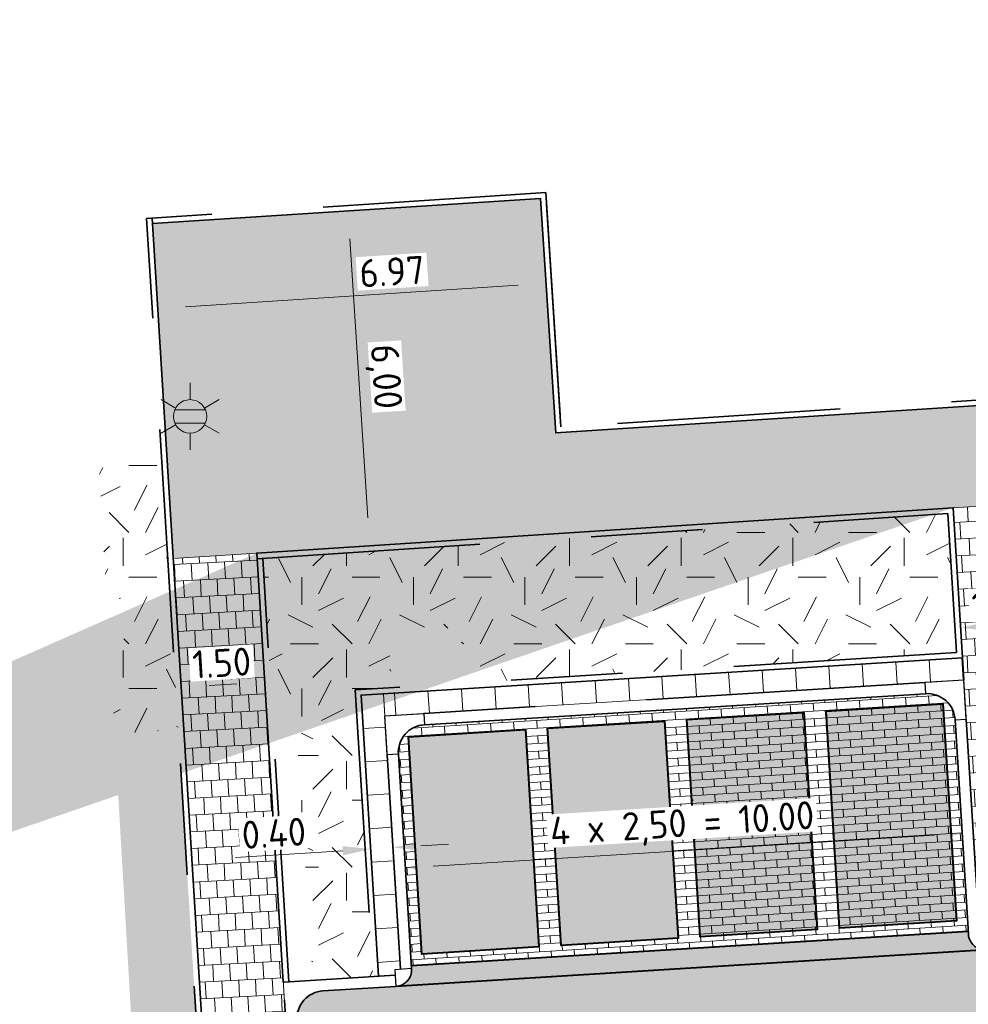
# Model space of a CAD drawing. Header units: metres. Extents: x 162305 to 163132, y 502542 to 502928.
# Tile 198 of 222: x 162491 to 162508, y 502876 to 502893. Entities that reach past the tile are written whole.
import ezdxf
from ezdxf.enums import TextEntityAlignment as Align

# ---------------------------------------------------------------- set-up
doc = ezdxf.new("R2010")
doc.units = ezdxf.units.M
for name, pattern in [('VH-OPSLUITBAND-SO', [10, 4, -2, 2, -2]), ('VH-TROTTOIRBAND-SO', [15, 5, -2, 2, -2, 2, -2]), ('ZZ-HIDDEN-SO', [4, 2, -2])]:
    doc.linetypes.add(name, pattern=pattern)
for name, color, linetype, lineweight, true_color in [('B-WE-OV-LICHTMAST-S-200', 190, 'Continuous', 18, 0x7f00ff), ('N-BH-VH-VERHARDING_BETONSTRAATSTEEN-Matje', 253, 'Continuous', 13, 0x828282), ('N-BH-VH-VERHARDING_TEGEL-A', 253, 'Continuous', 13, 0x828282), ('N-BH-VH-VERHARDING_TEGEL-Grijs', 253, 'Continuous', 13, 0x828282), ('N-WE-VH-GOOT_BSS-G', 5, 'Continuous', 35, 0x0000ff), ('N-WE-VH-KANTOPSLUITING_OPSLUITBAND_100X200-G', 150, 'VH-OPSLUITBAND-SO', 35, 0x007fff), ('N-WE-VH-KANTOPSLUITING_TROTTOIRBAND_180X200-G', 6, 'VH-TROTTOIRBAND-SO', 35, 0xff00ff), ('N-WE-VH-OPENVERHARDING_TEGEL-O', 3, 'Continuous', 18, 0x00ff00), ('N01-WE-VH-OPENVERHARDING_BETONSTRAATSTEEN-A', 32, 'Continuous', 18, 0xbd5e00)]:
    doc.layers.add(name, color=color, linetype=linetype, lineweight=lineweight, true_color=true_color)
for name, color, linetype, lineweight in [('N-BH-VH-MATERIAALGRENS-G', 7, 'Continuous', 40), ('N-WE-GR-GRAS-A-200', 62, 'Continuous', 18), ('N-WE-VH-KANTOPSLUITING_BETONRUG-G', 7, 'ZZ-HIDDEN-SO', 35), ('N-WE-VH-KANTOPSLUITING_VOORKANTBAND-G', 50, 'Continuous', 35), ('N-WE-VH-OPENVERHARDING_BETONSTRAATSTEEN-A', 92, 'Continuous', 18), ('N-WE-VH-OPENVERHARDING_TEGEL-A', 92, 'Continuous', 18), ('NW-HOEKELEMENT PARKEERPLAATS', 2, 'Continuous', 30), ('X-XX-AL-M', 7, 'Continuous', 18)]:
    doc.layers.add(name, color=color, linetype=linetype, lineweight=lineweight)
doc.layers.add('X-XX-AL-HULPLIJN 01-G', color=1, linetype='Continuous', lineweight=18, true_color=0xff0000, plot=False)
doc.styles.add('NLCS-ISO', font='NLCS-ISO.ttf')
doc.styles.add('NLCS-ISO-M200-T25', font='NLCS-ISO.ttf', dxfattribs={"height": 0.5})
doc.dimstyles.new('NLCS-M200-T25-PIJL_L2_H2', dxfattribs={"dimscale": 0.2, "dimtxt": 2.5, "dimasz": 2.5, "dimexe": 2, "dimexo": 2, "dimgap": 0.7, "dimtad": 1, "dimzin": 0, "dimdsep": 46, "dimtxsty": 'NLCS-ISO-M200-T25', "dimcen": 0, "dimdle": 2, "dimclrd": 256, "dimclre": 256, "dimclrt": 256, "dimazin": 0, "dimtfac": 1, "dimtdec": 3, "dimtofl": 0, "dimtmove": 0, "dimatfit": 3, "dimfxl": 2, "dimfxlon": 1, "dimtfillclr": 256, "dimtolj": 1, "dimtzin": 0, "dimlwd": -1, "dimlwe": -1, "dimarcsym": 0})
pattern_1 = [(273.08552769, (0, 0), (0.165930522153, -0.291491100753), [0.3, -0.3]), (3.08552769, (0, 0), (-0.01614797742, 0.29956508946), [])]
pattern_2 = [(0, (0, 0), (2, 2), [0.5, -1.5]), (0, (1.1, 1.2), (2, 2), [0.5, -1.5]), (90, (0.2, 0.7), (-2, 2), [0.5, -1.5]), (90, (1, 1.4), (-2, 2), [0.5, -1.5]), (45, (0.4, 1.4), (0, 2), [0.5, -2.328427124]), (135, (1.1, 0), (-2, 0), [0.5, -2.328427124]), (26.5650512, (0.5, 0.6), (2, 8e-10), [0.5, -3.972135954]), (26.5650512, (1.4, 1.6), (2, 8e-10), [0.5, -3.972135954]), (63.43494882, (1.4, 0), (1e-10, 2), [0.5, -3.972135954]), (63.43494882, (0.5, 0.9), (1e-10, 2), [0.5, -3.972135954]), (63.43494882, (1.2, 0.4), (1e-10, 2), [0.5, -3.972135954]), (116.5650512, (0, 1.1), (-8e-10, 2), [0.5, -3.972135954]), (153.43494882, (0.4, 0.3), (-2, 1e-10), [0.5, -3.972135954])]

# ---------------------------------------------------------------- blocks, each defined once
blk = doc.blocks.new('*D564')
at = {"layer": 'Defpoints', "color": 0, "transparency": 16777216}
blk.add_point((162508.011, 502882.291), dxfattribs=at)
at = {"layer": 'X-XX-AL-M', "transparency": 16777216}
for p, q in [((162509.005, 502882.351), (162508.51, 502882.321)), ((162509.504, 502882.381), (162509.528, 502881.982)), ((162508.011, 502882.291), (162508.035, 502881.892))]:
    blk.add_line(p, q, dxfattribs=at)
for points in [[(162508.505, 502882.404), (162508.515, 502882.238), (162508.011, 502882.291)], [(162509, 502882.434), (162509.01, 502882.268), (162509.504, 502882.381)]]:
    blk.add_solid(points, dxfattribs=at)
at = {"layer": 'X-XX-AL-M', "transparency": 16777216, "insert": (162508.734, 502882.725), "char_height": 0.5, "attachment_point": 5, "rotation": 3.4542, "style": 'NLCS-ISO-M200-T25', "bg_fill": 3, "box_fill_scale": 1.1, "bg_fill_color": 256, "bg_fill_true_color": 13158600, "bg_fill_transparency": 0}
blk.add_mtext('\\A1;1.50', dxfattribs=at)
at = {"layer": 'Defpoints', "color": 0, "transparency": 16777216}
for p in [(162508.003, 502882.427), (162509.504, 502882.381)]:
    blk.add_point(p, dxfattribs=at)
blk = doc.blocks.new('*D566')
at = {"layer": 'Defpoints', "color": 0, "transparency": 16777216}
for p in [(162497.031, 502889.762), (162497.419, 502883.761), (162497.54, 502883.769)]:
    blk.add_point(p, dxfattribs=at)
at = {"layer": 'X-XX-AL-M', "transparency": 16777216}
for p, q in [((162497.031, 502889.762), (162496.631, 502889.736)), ((162497.063, 502889.263), (162497.386, 502884.26)), ((162497.419, 502883.761), (162497.02, 502883.735))]:
    blk.add_line(p, q, dxfattribs=at)
for points in [[(162497.146, 502889.268), (162496.98, 502889.257), (162497.031, 502889.762)], [(162497.47, 502884.265), (162497.303, 502884.254), (162497.419, 502883.761)]]:
    blk.add_solid(points, dxfattribs=at)
at = {"layer": 'X-XX-AL-M', "transparency": 16777216, "insert": (162497.664, 502886.79), "char_height": 0.5, "attachment_point": 5, "rotation": 273.701, "style": 'NLCS-ISO-M200-T25', "bg_fill": 3, "box_fill_scale": 1.1, "bg_fill_color": 256, "bg_fill_true_color": 13158600, "bg_fill_transparency": 0}
blk.add_mtext('\\A1;6,00', dxfattribs=at)
blk = doc.blocks.new('*D567')
at = {"layer": 'Defpoints', "color": 0, "transparency": 16777216}
for p in [(162500.568, 502888.653), (162500.58, 502888.462), (162493.619, 502888.024)]:
    blk.add_point(p, dxfattribs=at)
at = {"layer": 'X-XX-AL-M', "transparency": 16777216}
for p, q in [((162494.119, 502888.044), (162500.081, 502888.43)), ((162500.58, 502888.462), (162500.606, 502888.063)), ((162493.62, 502888.012), (162493.646, 502887.613))]:
    blk.add_line(p, q, dxfattribs=at)
for points in [[(162500.076, 502888.513), (162500.087, 502888.347), (162500.58, 502888.462)], [(162494.114, 502888.128), (162494.125, 502887.961), (162493.62, 502888.012)]]:
    blk.add_solid(points, dxfattribs=at)
at = {"layer": 'X-XX-AL-M', "transparency": 16777216, "insert": (162497.819, 502888.675), "char_height": 0.5, "attachment_point": 5, "rotation": 3.701, "style": 'NLCS-ISO-M200-T25', "bg_fill": 3, "box_fill_scale": 1.1, "bg_fill_color": 256, "bg_fill_true_color": 13158600, "bg_fill_transparency": 0}
blk.add_mtext('\\A1;6.97', dxfattribs=at)
blk = doc.blocks.new('*D568')
at = {"layer": 'Defpoints', "color": 0, "transparency": 16777216}
for p in [(162508.039, 502878.605), (162498.045, 502878.2), (162498.058, 502877.987)]:
    blk.add_point(p, dxfattribs=at)
at = {"layer": 'X-XX-AL-M', "transparency": 16777216}
for p, q in [((162507.54, 502878.574), (162498.557, 502878.018)), ((162508.039, 502878.605), (162508.063, 502878.205)), ((162498.058, 502877.987), (162498.082, 502877.588))]:
    blk.add_line(p, q, dxfattribs=at)
for points in [[(162507.535, 502878.657), (162507.545, 502878.491), (162508.039, 502878.605)], [(162498.552, 502878.101), (162498.562, 502877.935), (162498.058, 502877.987)]]:
    blk.add_solid(points, dxfattribs=at)
at = {"layer": 'X-XX-AL-M', "transparency": 16777216, "insert": (162503.021, 502878.735), "char_height": 0.5, "attachment_point": 5, "rotation": 3.5408, "style": 'NLCS-ISO-M200-T25', "bg_fill": 3, "box_fill_scale": 1.1, "bg_fill_color": 256, "bg_fill_true_color": 13158600, "bg_fill_transparency": 0}
blk.add_mtext('\\A1;4 x 2,50 = 10.00', dxfattribs=at)
blk = doc.blocks.new('*D572')
at = {"layer": 'Defpoints', "color": 0, "transparency": 16777216}
for p in [(162497.42, 502878.578), (162497.436, 502878.326), (162497.837, 502878.322)]:
    blk.add_point(p, dxfattribs=at)
at = {"layer": 'X-XX-AL-M', "transparency": 16777216}
for p, q in [((162497.835, 502878.351), (162497.81, 502878.75)), ((162496.937, 502878.295), (162495.01, 502878.176)), ((162497.436, 502878.326), (162497.46, 502877.927)), ((162498.334, 502878.382), (162498.833, 502878.413))]:
    blk.add_line(p, q, dxfattribs=at)
for points in [[(162498.329, 502878.465), (162498.339, 502878.299), (162497.835, 502878.351)], [(162496.931, 502878.378), (162496.942, 502878.212), (162497.436, 502878.326)]]:
    blk.add_solid(points, dxfattribs=at)
at = {"layer": 'X-XX-AL-M', "transparency": 16777216, "insert": (162495.7, 502878.609), "char_height": 0.5, "attachment_point": 5, "rotation": 3.5408, "style": 'NLCS-ISO-M200-T25', "bg_fill": 3, "box_fill_scale": 1.1, "bg_fill_color": 256, "bg_fill_true_color": 13158600, "bg_fill_transparency": 0}
blk.add_mtext('\\A1;0.40', dxfattribs=at)
blk = doc.blocks.new('*D573')
at = {"layer": 'Defpoints', "color": 0, "transparency": 16777216}
blk.add_point((162494.04, 502881.226), dxfattribs=at)
at = {"layer": 'X-XX-AL-M', "transparency": 16777216}
for p, q in [((162495.038, 502881.287), (162494.539, 502881.257)), ((162495.537, 502881.318), (162495.562, 502880.919)), ((162494.04, 502881.226), (162494.065, 502880.826))]:
    blk.add_line(p, q, dxfattribs=at)
for points in [[(162494.534, 502881.34), (162494.544, 502881.173), (162494.04, 502881.226)], [(162495.033, 502881.371), (162495.043, 502881.204), (162495.537, 502881.318)]]:
    blk.add_solid(points, dxfattribs=at)
at = {"layer": 'X-XX-AL-M', "transparency": 16777216, "insert": (162494.765, 502881.661), "char_height": 0.5, "attachment_point": 5, "rotation": 3.5408, "style": 'NLCS-ISO-M200-T25', "bg_fill": 3, "box_fill_scale": 1.1, "bg_fill_color": 256, "bg_fill_true_color": 13158600, "bg_fill_transparency": 0}
blk.add_mtext('\\A1;1.50', dxfattribs=at)
at = {"layer": 'Defpoints', "color": 0, "transparency": 16777216}
for p in [(162494.019, 502881.571), (162495.537, 502881.318)]:
    blk.add_point(p, dxfattribs=at)
blk = doc.blocks.new('B-SOV-LICHTMAST-SO')
for p, q in [((0, 1.5), (0, 3)), ((-1.299, 0.75), (-2.598, 1.5)), ((1.299, 0.75), (2.598, 1.5)), ((-1.299, -0.75), (-2.598, -1.5)), ((1.299, -0.75), (2.598, -1.5)), ((0, -1.5), (0, -3))]:
    blk.add_line(p, q)
at = {"flags": 128}
for points in [[(-1.378, 0.593), (1.378, 0.593)], [(-1.378, -0.593), (1.378, -0.593)]]:
    blk.add_lwpolyline(points, dxfattribs=at)
blk.add_circle((0, 0), 1.5)
at = {"style": 'NLCS-ISO'}
blk.add_attdef('TYPE', text='', height=1.8, dxfattribs=at).set_placement((0, 3), align=Align.BOTTOM_CENTER)

msp = doc.modelspace()

# ---------------------------------------------------------------- hatches: boundary and pattern name
at = {"layer": 'N-WE-GR-GRAS-A-200'}
h = msp.add_hatch(dxfattribs=at)
h.set_pattern_fill('AGR-GRAS_02-SO', color=256, scale=0.2, style=0, pattern_type=2)
h.set_pattern_definition(pattern_2)
h.paths.add_polyline_path([(162421.517, 502819.726), (162435.034, 502820.576), (162435.169, 502820.432), (162435.343, 502820.275), (162435.553, 502820.121), (162435.897, 502819.944), (162436.228, 502819.841), (162436.649, 502819.789), (162442.014, 502820.095), (162442.181, 502820.21), (162442.325, 502817.953), (162445.008, 502818.123), (162446.244, 502817.251), (162443.192, 502817.061), (162443.511, 502811.925), (162442.505, 502811.858), (162442.17, 502817.226), (162424.634, 502816.13), (162424.643, 502815.982), (162424.967, 502810.771), (162422.081, 502810.59)])
edge = h.paths.add_edge_path(flags=16)
edge.add_ellipse((162362.043, 502852.57), major_axis=(-0.0024, 0.0374), ratio=0.999228, start_angle=0, end_angle=360, ccw=False)
edge = h.paths.add_edge_path(flags=16)
edge.add_ellipse((162362.585, 502843.074), major_axis=(-0.0024, 0.0374), ratio=0.999228, start_angle=0, end_angle=360, ccw=False)
edge = h.paths.add_edge_path(flags=16)
edge.add_ellipse((162361.375, 502862.47), major_axis=(-0.0024, 0.0374), ratio=0.999228, start_angle=0, end_angle=360, ccw=False)
h.paths.add_polyline_path([(162362.219, 502859.55), (162362.319, 502859.557), (162363.515, 502840.078), (162363.415, 502840.072), (162363.443, 502839.623), (162363.543, 502839.629), (162363.629, 502838.217), (162362.822, 502838.159), (162362.786, 502838.484), (162362.788, 502838.484), (162362.758, 502838.774), (162362.163, 502845.491), (162360.898, 502866.676), (162361.878, 502866.739), (162362.291, 502860.006), (162362.191, 502860)])
h.paths.add_polyline_path([(162370.36, 502859.13), (162370.182, 502861.923), (162370.463, 502861.92), (162370.486, 502861.402), (162370.779, 502861.415), (162370.814, 502860.896), (162371.337, 502860.935), (162371.387, 502859.961), (162371.777, 502859.979), (162371.78, 502859.223)])
edge = h.paths.add_edge_path(flags=16)
edge.add_ellipse((162389.544, 502924.307), major_axis=(-0.0024, 0.0375), ratio=0.999228, start_angle=0, end_angle=360, ccw=False)
edge = h.paths.add_edge_path(flags=16)
edge.add_ellipse((162379.964, 502923.711), major_axis=(-0.0024, 0.0375), ratio=0.999228, start_angle=0, end_angle=360, ccw=False)
h.paths.add_polyline_path([(162371.042, 502923.041), (162371.029, 502923.547), (162371.022, 502923.655), (162398.112, 502925.305), (162398.145, 502924.764)])
edge = h.paths.add_edge_path(flags=16)
edge.add_ellipse((162472.361, 502871.473), major_axis=(-0.0024, 0.0375), ratio=0.999228, start_angle=0, end_angle=360, ccw=False)
edge = h.paths.add_edge_path(flags=16)
edge.add_ellipse((162472.286, 502872.403), major_axis=(-0.0024, 0.0375), ratio=0.999228, start_angle=0, end_angle=360, ccw=False)
edge = h.paths.add_edge_path(flags=16)
edge.add_ellipse((162481.311, 502872.974), major_axis=(-0.0024, 0.0375), ratio=0.999228, start_angle=0, end_angle=360, ccw=False)
edge = h.paths.add_edge_path(flags=16)
edge.add_ellipse((162481.4, 502872.078), major_axis=(-0.0024, 0.0375), ratio=0.999228, start_angle=0, end_angle=360, ccw=False)
edge = h.paths.add_edge_path(flags=16)
edge.add_ellipse((162491.481, 502873.637), major_axis=(-0.0024, 0.0375), ratio=0.999228, start_angle=0, end_angle=360, ccw=False)
edge = h.paths.add_edge_path()
edge.add_line((162491.614, 502871.718), (162490.496, 502871.657))
edge.add_line((162490.496, 502871.657), (162490.491, 502871.77))
edge.add_line((162490.491, 502871.77), (162478.157, 502870.992))
edge.add_line((162478.157, 502870.992), (162470.974, 502870.605))
edge.add_line((162470.974, 502870.605), (162470.856, 502872.5))
edge.add_line((162470.856, 502872.5), (162485.627, 502873.415))
edge.add_line((162485.627, 502873.415), (162493.227, 502873.874))
edge.add_line((162493.227, 502873.874), (162492.846, 502880.392))
edge.add_line((162492.846, 502880.392), (162493.987, 502880.465))
edge.add_line((162493.987, 502880.465), (162494.519, 502871.874))
edge.add_line((162494.519, 502871.874), (162491.646, 502871.719))
edge.add_ellipse((162491.628, 502871.752), major_axis=(-0.0024, 0.0375), ratio=0.999228, start_angle=204.2611, end_angle=514.6215)
h.paths.add_polyline_path([(162503.076, 502855.443), (162503.175, 502855.449), (162503.182, 502855.349), (162507.723, 502855.63), (162508.325, 502845.898), (162508.826, 502845.929), (162509.922, 502845.996), (162508.48, 502869.305), (162502.561, 502868.939), (162502.362, 502868.295), (162502.373, 502866.891)])
h.paths.add_polyline_path([(162538.734, 502870.453), (162538.737, 502870.459), (162538.743, 502870.478), (162538.747, 502870.497), (162538.75, 502870.516), (162538.751, 502870.535), (162538.75, 502870.553), (162538.747, 502870.572), (162538.743, 502870.591), (162538.737, 502870.611), (162538.729, 502870.629), (162538.722, 502870.641), (162538.703, 502870.938), (162537.951, 502870.89), (162537.968, 502870.619), (162537.965, 502870.611), (162537.958, 502870.591), (162537.954, 502870.572), (162537.952, 502870.553), (162537.951, 502870.535), (162537.952, 502870.516), (162537.954, 502870.497), (162537.958, 502870.478), (162537.965, 502870.459), (162537.973, 502870.44), (162537.98, 502870.426), (162537.999, 502870.138), (162538.751, 502870.186)], flags=16)
edge = h.paths.add_edge_path(flags=16)
edge.add_ellipse((162531.906, 502869.982), major_axis=(-0.25, 0), ratio=1, start_angle=-146.5113, end_angle=206.759, ccw=False)
edge.add_line((162532.115, 502870.12), (162532.13, 502870.095))
edge = h.paths.add_edge_path(flags=16)
edge.add_ellipse((162511.919, 502869.277), major_axis=(-0.0024, 0.0375), ratio=0.999228, start_angle=0, end_angle=360, ccw=False)
edge = h.paths.add_edge_path(flags=16)
edge.add_ellipse((162522.497, 502868.462), major_axis=(-0.0024, 0.0375), ratio=0.999228, start_angle=0, end_angle=360, ccw=False)
edge = h.paths.add_edge_path(flags=16)
edge.add_ellipse((162522.447, 502869.89), major_axis=(-0.0024, 0.0375), ratio=0.999228, start_angle=0, end_angle=360, ccw=False)
edge = h.paths.add_edge_path(flags=16)
edge.add_ellipse((162532.379, 502869.057), major_axis=(-0.0024, 0.0375), ratio=0.999228, start_angle=0, end_angle=360, ccw=False)
edge = h.paths.add_edge_path()
edge.add_line((162511.902, 502867.747), (162510.21, 502867.645))
edge.add_line((162510.21, 502867.645), (162510.109, 502869.306))
edge.add_line((162510.109, 502869.306), (162538.74, 502871.078))
edge.add_line((162538.74, 502871.078), (162538.844, 502869.377))
edge.add_line((162538.844, 502869.377), (162511.943, 502867.75))
edge.add_ellipse((162511.92, 502867.78), major_axis=(-0.0024, 0.0375), ratio=0.999228, start_angle=212.8954, end_angle=506.7392)
edge = h.paths.add_edge_path(flags=16)
edge.add_ellipse((162554.017, 502704.407), major_axis=(-0.25, 0), ratio=1, start_angle=-19.7806, end_angle=333.4897, ccw=False)
edge.add_line((162553.781, 502704.492), (162553.793, 502704.519))
edge = h.paths.add_edge_path()
edge.add_ellipse((162551.443, 502714.761), major_axis=(-0.579, 0), ratio=1, start_angle=88.3276, end_angle=98.4248)
edge.add_line((162551.528, 502714.188), (162556.303, 502714.513))
edge.add_line((162556.303, 502714.513), (162556.577, 502710.125))
edge.add_line((162556.577, 502710.125), (162556.776, 502710.137))
edge.add_line((162556.776, 502710.137), (162556.846, 502709.236))
edge.add_line((162556.846, 502709.236), (162552.732, 502708.974))
edge.add_line((162552.732, 502708.974), (162552.986, 502704.982))
edge.add_line((162552.986, 502704.982), (162557.154, 502705.248))
edge.add_line((162557.154, 502705.248), (162557.171, 502705.029))
edge.add_line((162557.171, 502705.029), (162577.095, 502706.273))
edge.add_line((162577.095, 502706.273), (162577.219, 502706.826))
edge.add_line((162577.219, 502706.826), (162577.305, 502705.378))
edge.add_line((162577.305, 502705.378), (162549.792, 502703.693))
edge.add_line((162549.792, 502703.693), (162549.16, 502713.814))
edge.add_line((162549.16, 502713.814), (162549.362, 502713.826))
edge.add_line((162549.362, 502713.826), (162549.356, 502713.926))
edge.add_line((162549.356, 502713.926), (162550.264, 502713.982))
edge.add_ellipse((162550.22, 502714.681), major_axis=(-0.7, 0), ratio=1, start_angle=93.5531, end_angle=128.9932)
edge.add_line((162550.661, 502714.137), (162551.426, 502714.182))
edge = h.paths.add_edge_path(flags=16)
edge.add_ellipse((162508.182, 502708.963), major_axis=(-0.0024, 0.0375), ratio=0.999228, start_angle=0, end_angle=360, ccw=False)
edge = h.paths.add_edge_path(flags=16)
edge.add_ellipse((162498.418, 502708.139), major_axis=(-0.0024, 0.0375), ratio=0.999228, start_angle=0, end_angle=360, ccw=False)
edge = h.paths.add_edge_path(flags=16)
edge.add_ellipse((162487.929, 502707.676), major_axis=(-0.0024, 0.0375), ratio=0.999228, start_angle=0, end_angle=360, ccw=False)
edge = h.paths.add_edge_path(flags=16)
edge.add_ellipse((162478.214, 502707.105), major_axis=(-0.0024, 0.0375), ratio=0.999228, start_angle=0, end_angle=360, ccw=False)
h.paths.add_polyline_path([(162476.685, 502707.087), (162505.879, 502708.912), (162539.79, 502710.978), (162539.851, 502709.987), (162476.746, 502706.099)])
edge = h.paths.add_edge_path(flags=16)
edge.add_ellipse((162395.834, 502721.362), major_axis=(-0.0024, 0.0374), ratio=0.999228, start_angle=0, end_angle=360, ccw=False)
edge = h.paths.add_edge_path(flags=16)
edge.add_ellipse((162396.47, 502711.185), major_axis=(-0.0024, 0.0374), ratio=0.999228, start_angle=0, end_angle=360, ccw=False)
edge = h.paths.add_edge_path()
edge.add_line((162395.383, 502731.715), (162396.765, 502708.907))
edge.add_line((162396.765, 502708.907), (162397.036, 502704.3))
edge.add_line((162397.036, 502704.3), (162396.295, 502704.256))
edge.add_line((162396.295, 502704.256), (162395.798, 502704.697))
edge.add_line((162395.798, 502704.697), (162394.018, 502733.935))
edge.add_line((162394.018, 502733.935), (162394.9, 502734.934))
edge.add_line((162394.9, 502734.934), (162395.187, 502734.952))
edge.add_line((162395.187, 502734.952), (162395.379, 502731.782))
edge.add_ellipse((162395.364, 502731.747), major_axis=(-0.0024, 0.0374), ratio=0.999228, start_angle=333.5251, end_angle=566.1217)
edge = h.paths.add_edge_path(flags=16)
edge.add_ellipse((162599.331, 502707.364), major_axis=(-0.0024, 0.0375), ratio=0.999228, start_angle=0, end_angle=360, ccw=False)
edge = h.paths.add_edge_path(flags=16)
edge.add_ellipse((162589.565, 502706.823), major_axis=(-0.0024, 0.0375), ratio=0.999228, start_angle=0, end_angle=360, ccw=False)
edge = h.paths.add_edge_path()
edge.add_ellipse((162583.961, 502706.24), major_axis=(-0.25, 0), ratio=1, start_angle=93.4892, end_angle=273.4892)
edge.add_line((162583.945, 502706.489), (162583.943, 502706.535))
edge.add_line((162583.943, 502706.535), (162608.977, 502708.062))
edge.add_line((162608.977, 502708.062), (162609.022, 502707.322))
edge.add_line((162609.022, 502707.322), (162583.988, 502705.788))
edge.add_line((162583.988, 502705.788), (162583.976, 502705.99))
edge = h.paths.add_edge_path(flags=16)
edge.add_ellipse((162616.144, 502666.519), major_axis=(-0.0024, 0.0374), ratio=0.999228, start_angle=0, end_angle=360, ccw=False)
edge = h.paths.add_edge_path(flags=16)
edge.add_ellipse((162615.418, 502676.401), major_axis=(-0.0024, 0.0374), ratio=0.999228, start_angle=0, end_angle=360, ccw=False)
edge = h.paths.add_edge_path()
edge.add_ellipse((162615.429, 502664.807), major_axis=(-0.25, 0), ratio=1, start_angle=33.4892, end_angle=333.4892)
edge.add_line((162615.205, 502664.919), (162615.153, 502664.945))
edge.add_line((162615.153, 502664.945), (162613.958, 502684.042))
edge.add_line((162613.958, 502684.042), (162615.141, 502684.116))
edge.add_line((162615.141, 502684.116), (162615.159, 502683.799))
edge.add_line((162615.159, 502683.799), (162616.307, 502665.548))
edge.add_line((162616.307, 502665.548), (162616.303, 502665.534))
edge.add_line((162616.303, 502665.534), (162616.301, 502665.515))
edge.add_line((162616.301, 502665.515), (162616.3, 502665.496))
edge.add_line((162616.3, 502665.496), (162616.301, 502665.477))
edge.add_line((162616.301, 502665.477), (162616.303, 502665.458))
edge.add_line((162616.303, 502665.458), (162616.308, 502665.439))
edge.add_line((162616.308, 502665.439), (162616.314, 502665.42))
edge.add_line((162616.314, 502665.42), (162616.315, 502665.418))
edge.add_line((162616.315, 502665.418), (162616.722, 502658.942))
edge.add_line((162616.722, 502658.942), (162615.533, 502658.854))
edge.add_line((162615.533, 502658.854), (162615.172, 502664.637))
edge.add_line((162615.172, 502664.637), (162615.22, 502664.669))
h.paths.add_polyline_path([(162613.807, 502655.383), (162613.598, 502658.712), (162613.638, 502658.715), (162613.934, 502653.992), (162582.144, 502652.018), (162582.063, 502653.317)])
h.paths.add_polyline_path([(162630.424, 502647.556), (162630.699, 502642.626), (162628.4, 502642.494), (162627.777, 502642.458), (162627.786, 502642.278), (162603.433, 502640.765), (162603.114, 502645.897), (162602.077, 502645.841), (162602.105, 502645.392), (162602.141, 502645.394), (162602.467, 502640.049), (162633.855, 502641.963), (162634.145, 502641.982), (162633.881, 502644.367), (162633.717, 502645), (162633.378, 502645.727), (162632.876, 502646.364), (162632.286, 502646.854), (162631.624, 502647.211)])
edge = h.paths.add_edge_path(flags=16)
edge.add_ellipse((162567.845, 502652.2), major_axis=(-0.0024, 0.0375), ratio=0.999228, start_angle=0, end_angle=360, ccw=False)
edge = h.paths.add_edge_path()
edge.add_line((162548.046, 502650.768), (162548.03, 502651.015))
edge.add_line((162548.03, 502651.015), (162549.486, 502651.109))
edge.add_line((162549.486, 502651.109), (162549.486, 502650.517))
edge.add_line((162549.486, 502650.517), (162550.286, 502650.517))
edge.add_line((162550.286, 502650.517), (162550.286, 502651.16))
edge.add_line((162550.286, 502651.16), (162558.56, 502651.693))
edge.add_ellipse((162558.587, 502651.719), major_axis=(-0.0024, 0.0375), ratio=0.999228, start_angle=129.7834, end_angle=230.2968)
edge.add_line((162558.617, 502651.697), (162573.877, 502652.68))
edge.add_line((162573.877, 502652.68), (162573.944, 502651.609))
edge.add_line((162573.944, 502651.609), (162548.093, 502650.004))
edge.add_line((162548.093, 502650.004), (162548.05, 502650.705))
edge.add_ellipse((162548.028, 502650.735), major_axis=(-0.0024, 0.0375), ratio=0.999228, start_angle=211.6727, end_angle=328.1784)
edge = h.paths.add_edge_path(flags=16)
edge.add_ellipse((162430.665, 502659.865), major_axis=(-0.0024, 0.0375), ratio=0.999228, start_angle=0, end_angle=360, ccw=False)
edge = h.paths.add_edge_path(flags=16)
edge.add_ellipse((162420.419, 502659.642), major_axis=(-0.0024, 0.0375), ratio=0.999228, start_angle=0, end_angle=360, ccw=False)
edge = h.paths.add_edge_path(flags=16)
edge.add_ellipse((162411.256, 502659.155), major_axis=(-0.0024, 0.0375), ratio=0.999228, start_angle=0, end_angle=360, ccw=False)
h.paths.add_polyline_path([(162435.507, 502661.043), (162435.323, 502659.857), (162409.633, 502658.262), (162409.562, 502659.421), (162417.311, 502659.909), (162417.311, 502659.564), (162418.111, 502659.564), (162418.111, 502659.962)])
edge = h.paths.add_edge_path()
edge.add_arc((162406.536, 502665.135), 0.25, 314.1361, 386.759)
edge.add_line((162406.759, 502665.248), (162406.744, 502665.273))
edge.add_arc((162406.536, 502665.135), 0.25, 33.4892, 53.1521)
edge.add_line((162406.686, 502665.335), (162405.617, 502682.119))
edge.add_line((162405.617, 502682.119), (162404.587, 502699.361))
edge.add_line((162404.587, 502699.361), (162405.114, 502699.394))
edge.add_line((162405.114, 502699.394), (162407.566, 502659.298))
edge.add_line((162407.566, 502659.298), (162407.073, 502659.267))
edge.add_line((162407.073, 502659.267), (162407.068, 502659.343))
edge.add_line((162407.068, 502659.343), (162407.062, 502659.43))
edge.add_line((162407.062, 502659.43), (162406.71, 502664.956))
h.paths.add_polyline_path([(162384.175, 502626.989), (162385.046, 502626.592), (162372.825, 502599.014), (162371.335, 502595.495), (162370.722, 502593.495), (162370.394, 502591.743), (162370.27, 502590.819), (162370.22, 502589.04), (162370.38, 502587.03), (162370.565, 502585.909), (162371.415, 502583.295), (162372.193, 502581.707), (162370.908, 502584.33), (162369.966, 502586.806), (162369.747, 502588.04), (162369.616, 502589.543), (162369.609, 502591.028), (162369.765, 502592.585), (162370.157, 502594.429), (162370.745, 502596.215), (162373.739, 502603.155), (162382.073, 502622.389), (162383.982, 502627.016)])
h.paths.add_polyline_path([(162633.546, 502600.513), (162633.828, 502595.971), (162634.923, 502596.039), (162635.361, 502596.088), (162635.807, 502596.254), (162636.127, 502596.481), (162636.395, 502596.782), (162636.609, 502597.185), (162636.68, 502597.521), (162636.692, 502597.852), (162636.458, 502601.632), (162636.458, 502601.69), (162604.902, 502599.753), (162604.852, 502599.75), (162605.149, 502595.651), (162605.325, 502595.091), (162605.529, 502594.771), (162606.031, 502594.327), (162606.489, 502594.101), (162606.98, 502594.014), (162607.398, 502594.03), (162607.379, 502594.329), (162607.479, 502594.335), (162607.197, 502598.877)])
h = msp.add_hatch(dxfattribs=at)
h.set_pattern_fill('AGR-GRAS_02-SO', color=256, scale=0.2, style=0, pattern_type=2)
h.set_pattern_definition(pattern_2)
h.paths.add_polyline_path([(162492.567, 502885.161), (162493.691, 502885.249), (162493.987, 502880.465), (162492.846, 502880.392), (162492.758, 502881.886), (162493.01, 502881.886), (162493.01, 502882.572), (162492.718, 502882.572), (162492.711, 502882.701), (162493.01, 502882.701), (162493.01, 502882.815), (162492.704, 502882.815)], flags=0)
h = msp.add_hatch(dxfattribs=at)
h.set_pattern_fill('AGR-GRAS_02-SO', color=256, scale=0.2, style=0, pattern_type=2)
h.set_pattern_definition(pattern_2)
h.paths.add_polyline_path([(162495.898, 502880.587), (162495.684, 502880.573), (162495.5, 502883.535), (162507.784, 502884.338), (162507.938, 502881.846), (162499.113, 502881.3), (162499.05, 502882.3), (162497.752, 502882.218), (162497.815, 502881.22), (162497.159, 502881.179), (162497.19, 502880.669)])
edge = h.paths.add_edge_path(flags=16)
edge.add_ellipse((162500.125, 502882.229), major_axis=(-0.0024, 0.0375), ratio=0.999228, start_angle=0, end_angle=360)
h = msp.add_hatch(dxfattribs=at)
h.set_pattern_fill('AGR-GRAS_02-SO', color=256, scale=0.2, style=0, pattern_type=2)
h.set_pattern_definition(pattern_2)
h.paths.add_polyline_path([(162503.108, 502880.569, -0.071594), (162503.157, 502880.375), (162503.157, 502880.37), (162503.346, 502876.853), (162503.346, 502876.845, 0.082384), (162503.359, 502876.753), (162503.344, 502876.753)])
h = msp.add_hatch(dxfattribs=at)
h.set_pattern_fill('AGR-GRAS_02-SO', color=256, scale=0.2, style=0, pattern_type=2)
h.set_pattern_definition(pattern_2)
h.paths.add_polyline_path([(162496.11, 502880.4), (162497.203, 502880.47), (162497.477, 502876.039), (162496.799, 502875.997), (162496.799, 502876.065), (162496.39, 502876.065)], flags=0)
at = {"layer": 'N-WE-VH-OPENVERHARDING_BETONSTRAATSTEEN-A', "true_color": 0xffffff}
h = msp.add_hatch(dxfattribs=at)
h.set_pattern_fill('AVH-BSS_KEIFORMAAT_ELLEBOOG', scale=2, angle=93.5408, pattern_type=2)
h.set_pattern_definition([(93.540797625, (0, 0), (-0.22256856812, 0.196629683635), [0.63, -0.21]), (3.540797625, (-0.4192, -0.02594), (-0.22256856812, 0.196629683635), [0.63, -0.21])])
h.paths.add_polyline_path([(162524.957, 502881.997), (162527.053, 502882.127), (162527.294, 502878.234), (162525.198, 502878.105)])
h.paths.add_polyline_path([(162522.462, 502881.843), (162524.558, 502881.973), (162524.799, 502878.08), (162522.703, 502877.95)])
h.paths.add_polyline_path([(162519.967, 502881.689), (162522.063, 502881.818), (162522.303, 502877.926), (162520.208, 502877.796)])
h.paths.add_polyline_path([(162517.471, 502881.534), (162519.567, 502881.664), (162519.808, 502877.771), (162517.712, 502877.642)])
h.paths.add_polyline_path([(162514.976, 502881.38), (162517.072, 502881.509), (162517.313, 502877.617), (162515.217, 502877.487)])
h.paths.add_polyline_path([(162512.481, 502881.225), (162514.577, 502881.355), (162514.818, 502877.462), (162512.722, 502877.333)])
h.paths.add_polyline_path([(162509.986, 502881.071), (162512.082, 502881.201), (162512.323, 502877.308), (162510.227, 502877.178)])
h.paths.add_polyline_path([(162505.598, 502880.799), (162507.694, 502880.929), (162507.935, 502877.037), (162505.839, 502876.907)])
h.paths.add_polyline_path([(162503.103, 502880.645), (162505.199, 502880.775), (162505.44, 502876.882), (162503.344, 502876.753)])
h.paths.add_polyline_path([(162500.608, 502880.491), (162502.704, 502880.62), (162502.945, 502876.728), (162500.849, 502876.598)])
h.paths.add_polyline_path([(162498.113, 502880.336), (162500.209, 502880.466), (162500.45, 502876.573), (162498.354, 502876.444)])
at = {"layer": 'N-WE-VH-OPENVERHARDING_BETONSTRAATSTEEN-A', "true_color": 0x333333}
h = msp.add_hatch(dxfattribs=at)
h.set_pattern_fill('AVH-BSS_DIKFORMAAT_HALFST', color=250, scale=2, angle=273.5529, pattern_type=2)
h.set_pattern_definition([(273.552878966, (0, 0), (0.23225760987, -0.40037657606), [0.138, -0.138]), (3.552878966, (0, 0), (-0.00855181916, 0.137734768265), [])])
h.paths.add_polyline_path([(162508.147, 502876.849), (162507.913, 502880.642, 0.414214), (162507.383, 502881.11), (162498.4, 502880.554, 0.414214), (162497.932, 502880.025), (162498.166, 502876.232)])
h.paths.add_polyline_path([(162502.945, 502876.728), (162500.849, 502876.598), (162500.608, 502880.491), (162502.704, 502880.62)], flags=16)
h.paths.add_polyline_path([(162500.45, 502876.573), (162498.354, 502876.444), (162498.113, 502880.336), (162500.209, 502880.466)], flags=16)
h = msp.add_hatch(dxfattribs=at)
h.set_pattern_fill('AVH-BSS_DIKFORMAAT_HALFST', color=250, scale=2, angle=93.5408, pattern_type=2)
h.set_pattern_definition([(93.54079761, (0, 0), (-0.23217318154, 0.40042554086), [0.138, -0.138]), (183.54079761, (0, 0), (0.008522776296, -0.137736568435), [])])
h.paths.add_polyline_path([(162508.468, 502876.519, -0.414214), (162508.15, 502876.799), (162508.147, 502876.849), (162498.166, 502876.232), (162498.169, 502876.182, -0.414214), (162497.889, 502875.864)])
h.paths.add_polyline_path([(162527.827, 502877.716, -0.414214), (162527.509, 502877.997), (162527.506, 502878.047), (162510.039, 502876.966), (162510.042, 502876.917, -0.414214), (162509.762, 502876.599)])
at = {"layer": 'N-WE-VH-OPENVERHARDING_TEGEL-A', "true_color": 0x333333}
h = msp.add_hatch(dxfattribs=at)
h.set_pattern_fill('AVH-TEGEL_300X300_HALFST', color=250, angle=3.0361, pattern_type=2)
h.set_pattern_definition([(3.03605687, (0, 0), (0.29163426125, 0.165678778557), [0.3, -0.3]), (93.03605687, (0, 0), (-0.29957892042, -0.01588931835), [])])
h.paths.add_polyline_path([(162493.526, 502889.535), (162500.482, 502889.985), (162500.754, 502885.784), (162535.709, 502888.043), (162536.644, 502886.29), (162509.371, 502884.534), (162507.878, 502884.444), (162495.394, 502883.629), (162493.897, 502883.536)])
edge = h.paths.add_edge_path()
edge.add_line((162507.878, 502884.444), (162509.371, 502884.534))
edge.add_line((162493.897, 502883.536), (162495.394, 502883.629))
edge.add_line((162464.91, 502870.178), (162466.707, 502870.275))
h = msp.add_hatch(dxfattribs=at)
h.set_pattern_fill('AVH-TEGEL_300X300_HALFST', color=250, angle=273.0855, pattern_type=2)
h.set_pattern_definition(pattern_1)
h.paths.add_polyline_path([(162508.294, 502877.71), (162509.787, 502877.802), (162509.371, 502884.534), (162507.878, 502884.444)])
h = msp.add_hatch(dxfattribs=at)
h.set_pattern_fill('AVH-TEGEL_300X300_HALFST', color=250, angle=273.0855, pattern_type=2)
h.set_pattern_definition(pattern_1)
h.paths.add_polyline_path([(162495.394, 502883.629), (162496.234, 502870.064), (162494.721, 502869.982), (162494.625, 502871.78), (162493.897, 502883.536)])
h = msp.add_hatch(dxfattribs=at)
h.set_pattern_fill('AVH-TEGEL_400X600_BLOK', color=250, angle=93.5408, pattern_type=2)
h.set_pattern_definition([(93.541, (162508.0443, 502881.75235), (-0.598855, -0.037056), []), (183.541, (162508.0443, 502881.75235), (0.024704, -0.399236), [])])
h.paths.add_polyline_path([(162508.044, 502881.752), (162508.069, 502881.353), (162497.689, 502880.711), (162497.664, 502881.11)])
h = msp.add_hatch(dxfattribs=at)
h.set_pattern_fill('AVH-TEGEL_400X600_BLOK', color=250, angle=3.5408, pattern_type=2)
h.set_pattern_definition([(3.541, (162497.26493, 502881.08535), (-0.037056, 0.598855), []), (93.541, (162497.26493, 502881.08535), (-0.399236, -0.024704), [])])
h.paths.add_polyline_path([(162497.577, 502876.045), (162497.265, 502881.085), (162497.664, 502881.11), (162497.97, 502876.17), (162497.87, 502876.163), (162497.876, 502876.064)])
at = {"layer": 'N01-WE-VH-OPENVERHARDING_BETONSTRAATSTEEN-A'}
h = msp.add_hatch(dxfattribs=at)
h.set_pattern_fill('AVH-BSS_LINGEFORMAAT_KEPER', color=256, scale=2, angle=3.5408, pattern_type=2)
h.set_pattern_definition([(48.540797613, (0, 0), (-0.013974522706, 0.2258422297), [0.64, -0.32]), (138.540797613, (0.10593, 0.11991), (0.013974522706, -0.2258422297), [0.64, -0.32])])
edge = h.paths.add_edge_path()
edge.add_line((162496.422, 502870.263), (162496.113, 502875.253))
edge.add_arc((162496.612, 502875.284), 0.5, 93.5408, 183.5408, ccw=False)
edge.add_line((162496.581, 502875.783), (162497.889, 502875.864))
edge.add_line((162497.889, 502875.864), (162527.827, 502877.716))
edge.add_line((162527.827, 502877.716), (162528.167, 502872.227))
edge.add_line((162528.167, 502872.227), (162496.422, 502870.263))

# ---------------------------------------------------------------- linework, layer by layer
at = {"layer": 'N-BH-VH-MATERIAALGRENS-G'}
for p, q in [((162508.069, 502881.353), (162508.044, 502881.752)), ((162508.147, 502876.849), (162498.166, 502876.232)), ((162508.468, 502876.519), (162497.889, 502875.864))]:
    msp.add_line(p, q, dxfattribs=at)
at = {"layer": 'N-BH-VH-MATERIAALGRENS-G', "flags": 128}
for points in [[(162505.598, 502880.799), (162507.694, 502880.929), (162507.935, 502877.037), (162505.839, 502876.907), (162505.598, 502880.799)], [(162503.103, 502880.645), (162505.199, 502880.775), (162505.44, 502876.882), (162503.344, 502876.753), (162503.103, 502880.645)], [(162500.608, 502880.491), (162502.704, 502880.62), (162502.945, 502876.728), (162500.849, 502876.598), (162500.608, 502880.491)], [(162498.113, 502880.336), (162500.209, 502880.466), (162500.45, 502876.573), (162498.354, 502876.444), (162498.113, 502880.336)]]:
    msp.add_lwpolyline(points, dxfattribs=at)
at = {"layer": 'N-BH-VH-VERHARDING_BETONSTRAATSTEEN-Matje', "flags": 128}
for points in [[(162505.598, 502880.799), (162507.694, 502880.929), (162507.935, 502877.037), (162505.839, 502876.907), (162505.598, 502880.799)], [(162503.103, 502880.645), (162505.199, 502880.775), (162505.44, 502876.882), (162503.344, 502876.753), (162503.103, 502880.645)], [(162500.608, 502880.491), (162502.704, 502880.62), (162502.945, 502876.728), (162500.849, 502876.598), (162500.608, 502880.491)], [(162498.113, 502880.336), (162500.209, 502880.466), (162500.45, 502876.573), (162498.354, 502876.444), (162498.113, 502880.336)]]:
    msp.add_lwpolyline(points, dxfattribs=at)
at = {"layer": 'N-BH-VH-VERHARDING_TEGEL-A'}
msp.add_line((162497.689, 502880.711), (162497.664, 502881.11), dxfattribs=at)
at = {"layer": 'N-BH-VH-VERHARDING_TEGEL-A', "flags": 128}
for points in [[(162508.044, 502881.752), (162508.069, 502881.353), (162497.689, 502880.711), (162497.664, 502881.11), (162508.044, 502881.752)], [(162497.577, 502876.045), (162497.265, 502881.085), (162497.664, 502881.11), (162497.97, 502876.17), (162497.87, 502876.163), (162497.876, 502876.064), (162497.577, 502876.045)]]:
    msp.add_lwpolyline(points, dxfattribs=at)
at = {"layer": 'N-BH-VH-VERHARDING_TEGEL-Grijs'}
for p, q in [((162507.878, 502884.444), (162509.371, 502884.534)), ((162493.897, 502883.536), (162495.394, 502883.629))]:
    msp.add_line(p, q, dxfattribs=at)
at = {"layer": 'N-BH-VH-VERHARDING_TEGEL-Grijs', "flags": 128}
for points in [[(162493.526, 502889.535), (162500.482, 502889.985), (162500.754, 502885.784), (162535.709, 502888.043), (162536.644, 502886.29), (162509.371, 502884.534), (162507.878, 502884.444), (162495.394, 502883.629), (162493.897, 502883.536), (162493.526, 502889.535)], [(162495.394, 502883.629), (162496.234, 502870.064), (162494.721, 502869.982), (162494.625, 502871.78), (162493.897, 502883.536), (162495.394, 502883.629)]]:
    msp.add_lwpolyline(points, dxfattribs=at)
at = {"layer": 'N-WE-VH-GOOT_BSS-G'}
msp.add_line((162508.147, 502876.849), (162498.166, 502876.232), dxfattribs=at)
at = {"layer": 'N-WE-VH-KANTOPSLUITING_BETONRUG-G'}
msp.add_line((162497.876, 502876.064), (162495.87, 502875.939), dxfattribs=at)
at = {"layer": 'N-WE-VH-KANTOPSLUITING_OPSLUITBAND_100X200-G'}
for p, q in [((162500.575, 502890.091), (162500.847, 502885.89)), ((162495.97, 502875.946), (162495.5, 502883.535))]:
    msp.add_line(p, q, dxfattribs=at)
for points in [[(162535.788, 502888.149), (162500.847, 502885.89), (162500.575, 502890.091), (162493.42, 502889.628)], [(162470.856, 502872.5), (162470.974, 502870.605), (162494.519, 502871.874), (162493.42, 502889.628)], [(162495.4, 502883.529), (162507.784, 502884.338), (162507.938, 502881.846), (162497.159, 502881.179), (162497.477, 502876.039)]]:
    msp.add_lwpolyline(points, dxfattribs=at)
at = {"layer": 'N-WE-VH-KANTOPSLUITING_TROTTOIRBAND_180X200-G'}
for p, q in [((162507.37, 502881.31), (162498.388, 502880.754)), ((162508.112, 502880.654), (162508.35, 502876.812)), ((162497.732, 502880.012), (162497.97, 502876.17)), ((162497.876, 502876.064), (162497.677, 502876.051)), ((162496.446, 502866.632), (162495.87, 502875.939))]:
    msp.add_line(p, q, dxfattribs=at)
at = {"layer": 'N-WE-VH-KANTOPSLUITING_VOORKANTBAND-G'}
for points in [[(162503.528, 502895.7), (162503.509, 502896.003), (162507.265, 502896.236), (162507.172, 502897.733), (162503.416, 502897.5), (162503.185, 502901.218), (162536.555, 502903.349), (162537.369, 502891.888, -0.180499), (162536.579, 502889.205), (162535.709, 502888.043), (162500.754, 502885.784), (162500.482, 502889.985), (162493.526, 502889.535)], [(162496.234, 502870.064), (162490.189, 502869.738), (162490.52, 502863.597, 0.414214), (162490.835, 502863.313), (162493.812, 502863.474, 0.416543), (162496.645, 502866.655), (162496.113, 502875.253, -0.414214), (162496.581, 502875.783), (162497.889, 502875.864, 0.414214), (162498.169, 502876.182), (162497.932, 502880.025, -0.414214), (162498.4, 502880.554), (162507.383, 502881.11, -0.414214), (162507.913, 502880.642), (162508.15, 502876.799, 0.414214), (162508.468, 502876.519)]]:
    msp.add_lwpolyline(points, format="xyb", dxfattribs=at)
for points in [[(162493.52, 502889.635), (162494.625, 502871.78), (162470.882, 502870.5), (162470.487, 502876.585), (162464.542, 502876.217), (162464.91, 502870.178), (162443.281, 502869.012), (162443.087, 502872.617), (162449.251, 502898.902), (162473.699, 502900.369), (162476.971, 502900.31), (162486.31, 502900.14), (162501.688, 502901.122), (162502.031, 502895.602)], [(162495.87, 502875.939), (162495.394, 502883.629), (162507.878, 502884.444), (162508.044, 502881.752), (162497.265, 502881.085), (162497.577, 502876.045)]]:
    msp.add_lwpolyline(points, dxfattribs=at)
at = {"layer": 'N-WE-VH-OPENVERHARDING_TEGEL-O', "flags": 128}
msp.add_lwpolyline([(162508.294, 502877.71), (162509.787, 502877.802), (162509.371, 502884.534), (162507.878, 502884.444)], close=True, dxfattribs=at)
at = {"layer": 'NW-HOEKELEMENT PARKEERPLAATS', "flags": 128}
for points in [[(162507.913, 502880.642), (162508.112, 502880.654), (162508.069, 502881.353), (162507.37, 502881.31), (162507.383, 502881.11)], [(162497.932, 502880.025), (162497.732, 502880.012), (162497.689, 502880.711), (162498.388, 502880.754), (162498.4, 502880.554)], [(162498.169, 502876.182), (162497.87, 502876.163), (162497.889, 502875.864)]]:
    msp.add_lwpolyline(points, dxfattribs=at)
at = {"layer": 'X-XX-AL-HULPLIJN 01-G', "flags": 128}
msp.add_lwpolyline([(162496.422, 502870.263), (162496.113, 502875.253, -0.414214), (162496.581, 502875.783), (162497.889, 502875.864), (162527.827, 502877.716), (162528.167, 502872.227)], format="xyb", close=True, dxfattribs=at)

# ---------------------------------------------------------------- block references
at = {"layer": 'B-WE-OV-LICHTMAST-S-200', "xscale": 0.2, "yscale": 0.2}
msp.add_blockref('B-SOV-LICHTMAST-SO', (162494.199, 502886.08), dxfattribs=at)

# ---------------------------------------------------------------- next in the draw order: dimensions: what is measured, and where the dimension line sits
at = {"layer": 'X-XX-AL-M'}
for base, p1, p2, angle, text, picture, middle in [((162497.419, 502883.761), (162497.031, 502889.762), (162497.54, 502883.769), 93.701, '6,00', '*D566', (162497.664, 502886.79)), ((162498.058, 502877.987), (162508.039, 502878.605), (162498.045, 502878.2), 3.5408, '4 x 2,50 = <>', '*D568', (162503.021, 502878.735))]:
    dim = msp.add_linear_dim(base=base, p1=p1, p2=p2, angle=angle, text=text, dimstyle='NLCS-M200-T25-PIJL_L2_H2', override={"dimtfill": 1}, dxfattribs=at)
    dim.commit()
    dim.dimension.update_dxf_attribs({"geometry": picture, "text_midpoint": middle})
for base, p1, p2, angle, picture, middle in [((162508.011, 502882.291), (162509.504, 502882.381), (162508.003, 502882.427), 3.4542, '*D564', (162508.734, 502882.725)), ((162494.04, 502881.226), (162495.537, 502881.318), (162494.019, 502881.571), 3.5408, '*D573', (162494.765, 502881.661))]:
    dim = msp.add_linear_dim(base=base, p1=p1, p2=p2, angle=angle, dimstyle='NLCS-M200-T25-PIJL_L2_H2', override={"dimtfill": 1}, dxfattribs=at)
    dim.commit()
    dim.dimension.update_dxf_attribs({"geometry": picture, "text_midpoint": middle})

# ---------------------------------------------------------------- next in the draw order: dimensions: what is measured, and where the dimension line sits
for base, p1, p2, angle, picture, middle in [((162500.5802, 502888.4624), (162493.6195, 502888.0237), (162500.5679, 502888.6528), 3.701, '*D567', (162497.8439, 502888.2854)), ((162497.436, 502878.326), (162497.837, 502878.322), (162497.42, 502878.578), 183.5408, '*D572', (162495.724, 502878.22))]:
    dim = msp.add_linear_dim(base=base, p1=p1, p2=p2, angle=angle, dimstyle='NLCS-M200-T25-PIJL_L2_H2', override={"dimtfill": 1}, dxfattribs=at)
    dim.commit()
    dim.dimension.update_dxf_attribs({"geometry": picture, "text_midpoint": middle, "dimtype": 160})

doc.saveas('drawing.dxf')
